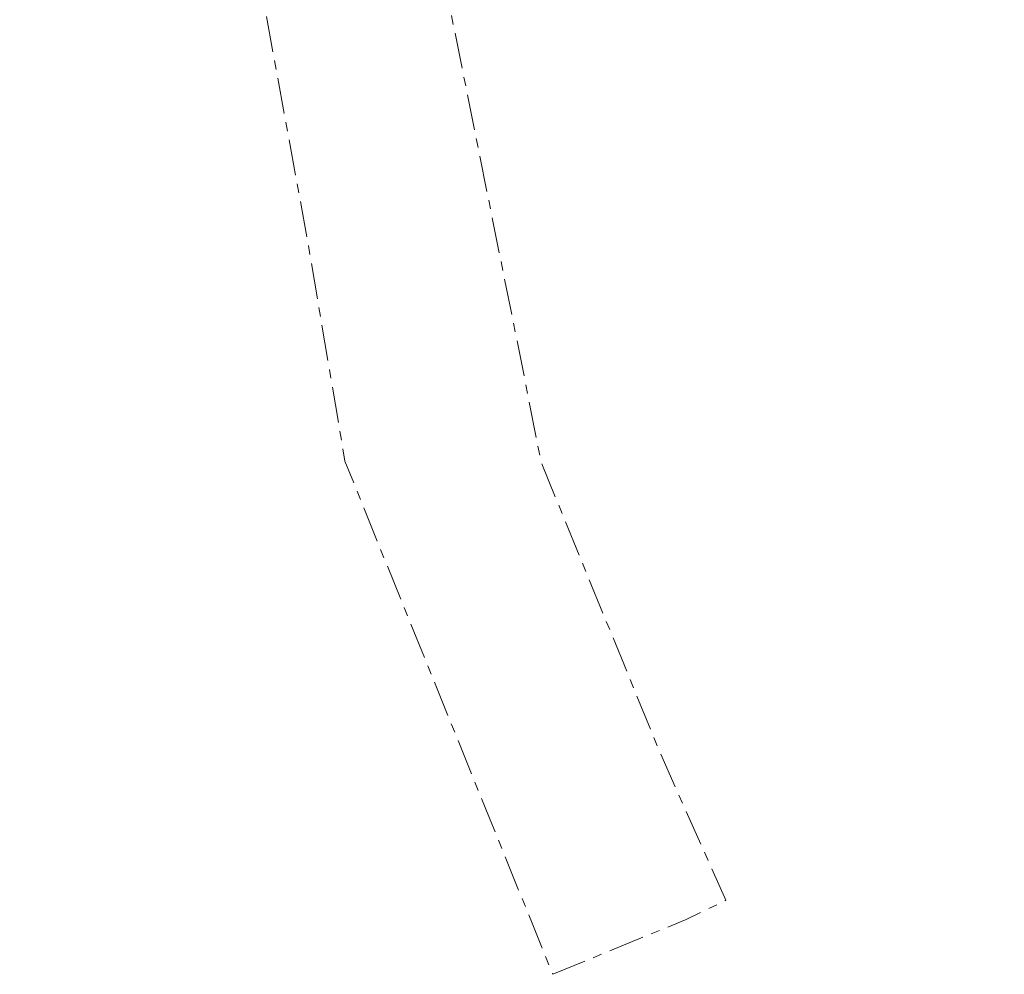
# Model space of a CAD drawing. Header units: metres. Extents: x 738076 to 738809, y 6589688 to 6590318.
# Tile 1 of 188: x 738341 to 738450, y 6589688 to 6589795. Entities that reach past the tile are written whole.
import ezdxf

# ---------------------------------------------------------------- set-up
doc = ezdxf.new("R2010")
doc.units = ezdxf.units.M
doc.linetypes.add('KATASTRIPIIR', pattern=[7, 4, -1, 1, -1])
doc.layers.add('_GE (2D)', color=7, linetype='Continuous', lineweight=5)
doc.layers.add('None', color=7, linetype='Continuous', lineweight=5)
doc.layers.add('GE-PIIR', color=7, linetype='Continuous', lineweight=18, true_color=0xcc6600)

# ---------------------------------------------------------------- blocks, each defined once
blk = doc.blocks.new('GE')
at = {"layer": 'GE-PIIR', "linetype": 'KATASTRIPIIR', "flags": 128}
blk.add_lwpolyline([(163.53, 223.76), (162.94, 204.1), (143.26, 199.53), (142.96, 200.91), (104.47, 191.97), (104.83, 190.59), (85.14, 186.01), (63.52, 182), (24.23, 173.34), (-1.07, 167.46), (-10.45, 160.97), (-16.86, 153.18), (-19.39, 142.44), (-25.45, 116.92), (-35.34, 75.31), (-36.12, 69.66), (-47.45, 14.52), (-49.76, 3.15), (-51.77, -7.46), (-47.16, -46.41), (-44.94, -60.27), (-40.28, -101.19), (-35.48, -143.47), (-32.87, -161.06), (-24.61, -201.66), (-15.15, -248.66), (-13.38, -257.64), (-0.1, -290.05), (7.22, -306.46), (2.77, -308.62), (-12.09, -314.71), (-18.82, -298.11), (-35.27, -257.49), (-39.48, -232.56), (-46.88, -192.44), (-52.15, -165.31), (-54.91, -147.71), (-63.77, -70.42), (-70.48, -12.02), (-71.53, -2.88), (-69.7, 17.45), (-52.15, 90.97), (-43.49, 129.19), (-39.06, 144.74), (-30.73, 161), (-22.12, 171.94), (-15.9, 177.99), (-9.59, 184.13), (64.31, 201.78), (77.5, 203.37), (103.14, 209.5), (115.33, 212.43), (115.67, 211.41), (125.89, 213.76), (126.81, 215.18), (137.44, 217.71), (163.53, 223.76)], dxfattribs=at)
blk = doc.blocks.new('GE (2D)')
at = {"layer": 'None', "color": 7, "transparency": 33554687}
blk.add_blockref('GE', (-2154003.72, -6234741.73, 4.5), dxfattribs=at)

msp = doc.modelspace()

# ---------------------------------------------------------------- block references
at = {"layer": '_GE (2D)'}
msp.add_blockref('GE (2D)', (2892415.88, 12824744.77), dxfattribs=at)

doc.saveas('drawing.dxf')
